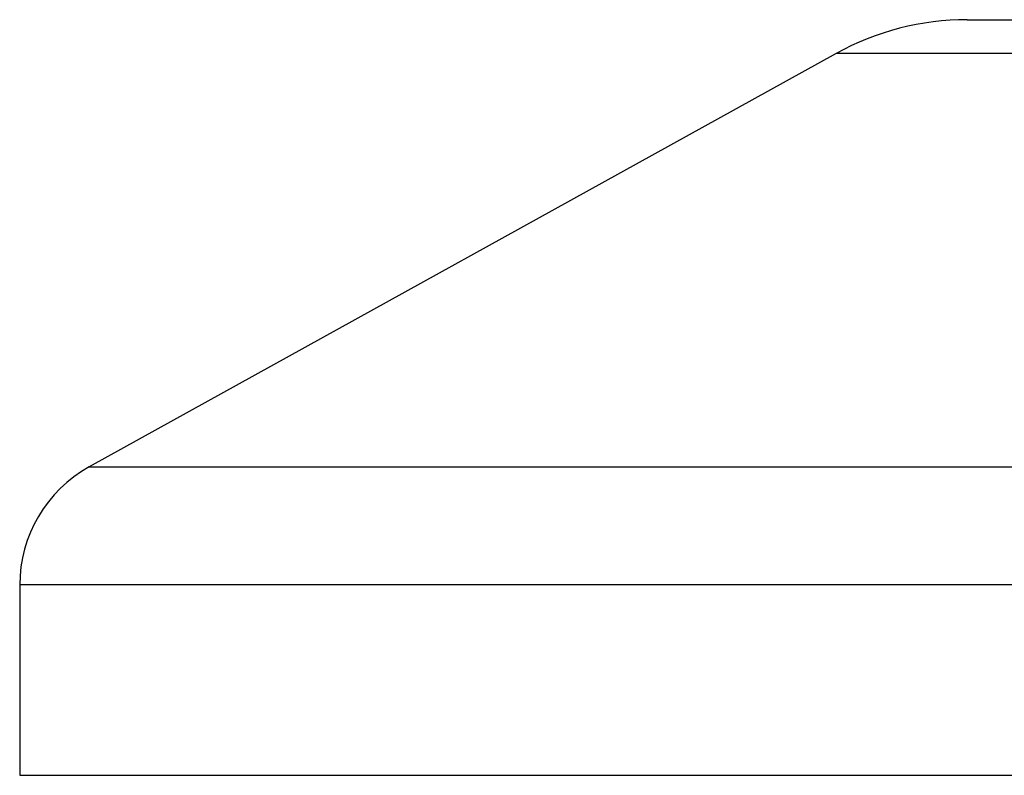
# Model space of a CAD drawing. Header units: millimetres. Extents: x 0 to 420, y 0 to 297.
# Tile 20 of 80: x 153.68 to 155.5, y 194.48 to 195.88. Entities that reach past the tile are written whole.
import ezdxf

# ---------------------------------------------------------------- set-up
doc = ezdxf.new("R2010")
doc.units = ezdxf.units.MM

msp = doc.modelspace()

# ---------------------------------------------------------------- linework, layer by layer
at = {"color": 7, "linetype": 'Continuous', "lineweight": 25}
for p, q in [((155.43074, 195.8807), (156.92231, 195.8807)), ((155.18849, 195.8181), (153.8054, 195.05208)), ((157.16456, 195.8181), (155.18849, 195.8181)), ((153.8054, 195.05208), (155.8355, 195.05208)), ((153.67652, 194.83338), (153.67652, 194.4807)), ((156.39329, 194.83338), (153.67652, 194.83338)), ((153.67652, 194.4807), (158.67652, 194.4807))]:
    msp.add_line(p, q, dxfattribs=at)
for centre, radius, start, end in [((155.43074, 195.3807), 0.5, 90, 118.97971), ((153.92652, 194.83338), 0.25, 118.97971, 180)]:
    msp.add_arc(centre, radius, start, end, dxfattribs=at)

doc.saveas('drawing.dxf')
